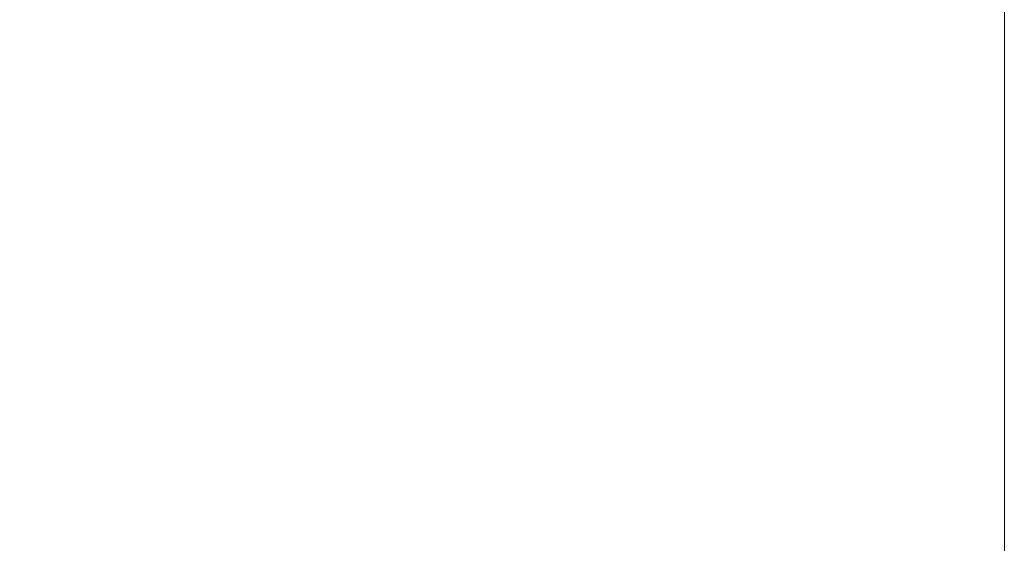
# Model space of a CAD drawing. Header units: centimetres. Extents: x -26.3 to 27.5, y 5.9 to 64.6.
# Tile 17 of 256: x -26.00046 to -25.98654, y 5.90833 to 5.91574. Entities that reach past the tile are written whole.
import ezdxf

# ---------------------------------------------------------------- set-up
doc = ezdxf.new("R2010")
doc.units = ezdxf.units.CM
doc.header["$LTSCALE"] = 2.54
doc.layers.add('Lucido design-1', color=7, linetype='Continuous')

# ---------------------------------------------------------------- blocks, each defined once
blk = doc.blocks.new('Gruppo-3-1')
at = {"color": 7, "linetype": 'Continuous', "lineweight": 9}
for points, invisible_edges in [([(-25.997443, 5.915045, -743.865425), (-26.001048, 5.915585, -743.865425), (-26.000681, 5.917726, -743.8689), (-25.997167, 5.9172, -743.8689)], 15), ([(-25.997443, 5.915045, -779.965425), (-26.001048, 5.915585, -779.965425), (-26.000681, 5.917726, -779.9689), (-25.997167, 5.9172, -779.9689)], 15), ([(-25.997208, 5.916882, -743.159922), (-26.000735, 5.91741, -743.159922), (-26.001107, 5.91524, -743.163494), (-25.997488, 5.914698, -743.163494)], 15), ([(-25.997208, 5.916882, -779.259922), (-26.000735, 5.91741, -779.259922), (-26.001107, 5.91524, -779.263494), (-25.997488, 5.914698, -779.263494)], 15), ([(-25.993819, 5.914659, -743.865425), (-25.997443, 5.915045, -743.865425), (-25.997167, 5.9172, -743.8689), (-25.993635, 5.916824, -743.8689)], 15), ([(-25.993819, 5.914659, -779.965425), (-25.997443, 5.915045, -779.965425), (-25.997167, 5.9172, -779.9689), (-25.993635, 5.916824, -779.9689)], 15), ([(-25.993662, 5.916504, -743.159922), (-25.997208, 5.916882, -743.159922), (-25.997488, 5.914698, -743.163494), (-25.993849, 5.91431, -743.163494)], 15), ([(-25.993662, 5.916504, -779.259922), (-25.997208, 5.916882, -779.259922), (-25.997488, 5.914698, -779.263494), (-25.993849, 5.91431, -779.263494)], 15), ([(-25.990181, 5.914427, -743.865425), (-25.993819, 5.914659, -743.865425), (-25.993635, 5.916824, -743.8689), (-25.990089, 5.916598, -743.8689)], 15), ([(-25.990181, 5.914427, -779.965425), (-25.993819, 5.914659, -779.965425), (-25.993635, 5.916824, -779.9689), (-25.990089, 5.916598, -779.9689)], 15), ([(-25.986537, 5.915888, -743.867885), (-25.986537, 5.91435, -743.865425), (-25.990181, 5.914427, -743.865425), (-25.990089, 5.916598, -743.8689)], 14), ([(-25.986537, 5.915888, -779.967885), (-25.986537, 5.91435, -779.965425), (-25.990181, 5.914427, -779.965425), (-25.990089, 5.916598, -779.9689)], 14), ([(-25.990103, 5.916277, -743.159922), (-25.993662, 5.916504, -743.159922), (-25.993849, 5.91431, -743.163494), (-25.990196, 5.914077, -743.163494)], 15), ([(-25.990103, 5.916277, -779.259922), (-25.993662, 5.916504, -779.259922), (-25.993849, 5.91431, -779.263494), (-25.990196, 5.914077, -779.263494)], 15), ([(-25.986537, 5.915078, -743.161745), (-25.986537, 5.916201, -743.159922), (-25.990103, 5.916277, -743.159922), (-25.990196, 5.914077, -743.163494)], 14), ([(-25.986537, 5.915078, -779.261745), (-25.986537, 5.916201, -779.259922), (-25.990103, 5.916277, -779.259922), (-25.990196, 5.914077, -779.263494)], 14), ([(-25.986537, 5.91435, -779.965425), (-25.986537, 5.915888, -779.967885), (27.113463, 5.915888, -779.967885), (27.113463, 5.91435, -779.965425)], 10), ([(-25.997701, 5.913032, -743.861861), (-26.001391, 5.913584, -743.861861), (-26.001048, 5.915585, -743.865425), (-25.997443, 5.915045, -743.865425)], 15), ([(-25.997701, 5.913032, -779.961861), (-26.001391, 5.913584, -779.961861), (-26.001048, 5.915585, -779.965425), (-25.997443, 5.915045, -779.965425)], 15), ([(-25.997488, 5.914698, -743.163494), (-26.001107, 5.91524, -743.163494), (-26.001453, 5.913221, -743.167152), (-25.997748, 5.912666, -743.167152)], 15), ([(-25.997488, 5.914698, -779.263494), (-26.001107, 5.91524, -779.263494), (-26.001453, 5.913221, -779.267152), (-25.997748, 5.912666, -779.267152)], 15), ([(-25.993991, 5.912637, -743.861861), (-25.997701, 5.913032, -743.861861), (-25.997443, 5.915045, -743.865425), (-25.993819, 5.914659, -743.865425)], 15), ([(-25.993991, 5.912637, -779.961861), (-25.997701, 5.913032, -779.961861), (-25.997443, 5.915045, -779.965425), (-25.993819, 5.914659, -779.965425)], 15), ([(-25.990196, 5.914077, -743.163494), (-25.986537, 5.914, -743.163494), (-25.986537, 5.915078, -743.161745)], 9), ([(-25.990196, 5.914077, -779.263494), (-25.986537, 5.914, -779.263494), (-25.986537, 5.915078, -779.261745)], 9), ([(-25.993849, 5.91431, -743.163494), (-25.997488, 5.914698, -743.163494), (-25.997748, 5.912666, -743.167152), (-25.994022, 5.912269, -743.167152)], 15), ([(-25.993849, 5.91431, -779.263494), (-25.997488, 5.914698, -779.263494), (-25.997748, 5.912666, -779.267152), (-25.994022, 5.912269, -779.267152)], 15), ([(-25.990268, 5.912399, -743.861861), (-25.993991, 5.912637, -743.861861), (-25.993819, 5.914659, -743.865425), (-25.990181, 5.914427, -743.865425)], 15), ([(-25.990268, 5.912399, -779.961861), (-25.993991, 5.912637, -779.961861), (-25.993819, 5.914659, -779.965425), (-25.990181, 5.914427, -779.965425)], 15), ([(-25.986537, 5.913626, -743.864154), (-25.986537, 5.91232, -743.861861), (-25.990268, 5.912399, -743.861861), (-25.990181, 5.914427, -743.865425)], 14), ([(-25.986537, 5.913626, -779.964154), (-25.986537, 5.91232, -779.961861), (-25.990268, 5.912399, -779.961861), (-25.990181, 5.914427, -779.965425)], 14), ([(-25.990181, 5.914427, -743.865425), (-25.986537, 5.91435, -743.865425), (-25.986537, 5.913626, -743.864154)], 9), ([(-25.990181, 5.914427, -779.965425), (-25.986537, 5.91435, -779.965425), (-25.986537, 5.913626, -779.964154)], 9), ([(27.113463, 5.91435, -779.965425), (27.113463, 5.913626, -779.964154), (-25.986537, 5.913626, -779.964154), (-25.986537, 5.91435, -779.965425)], 10), ([(-25.990196, 5.914077, -743.163494), (-25.993849, 5.91431, -743.163494), (-25.994022, 5.912269, -743.167152), (-25.990283, 5.912031, -743.167152)], 15), ([(-25.990196, 5.914077, -779.263494), (-25.993849, 5.91431, -779.263494), (-25.994022, 5.912269, -779.267152), (-25.990283, 5.912031, -779.267152)], 15), ([(-25.986537, 5.91293, -743.165405), (-25.986537, 5.914, -743.163494), (-25.990196, 5.914077, -743.163494), (-25.990283, 5.912031, -743.167152)], 14), ([(-25.986537, 5.91293, -779.265405), (-25.986537, 5.914, -779.263494), (-25.990196, 5.914077, -779.263494), (-25.990283, 5.912031, -779.267152)], 14), ([(-25.997941, 5.911163, -743.858213), (-26.00171, 5.911728, -743.858213), (-26.001391, 5.913584, -743.861861), (-25.997701, 5.913032, -743.861861)], 15), ([(-25.997941, 5.911163, -779.958213), (-26.00171, 5.911728, -779.958213), (-26.001391, 5.913584, -779.961861), (-25.997701, 5.913032, -779.961861)], 15), ([(-25.986537, 5.91232, -779.961861), (-25.986537, 5.913626, -779.964154), (27.113463, 5.913626, -779.964154), (27.113463, 5.91232, -779.961861)], 10), ([(-25.997748, 5.912666, -743.167152), (-26.001453, 5.913221, -743.167152), (-26.001773, 5.911357, -743.17089), (-25.997988, 5.910791, -743.17089)], 15), ([(-25.997748, 5.912666, -779.267152), (-26.001453, 5.913221, -779.267152), (-26.001773, 5.911357, -779.27089), (-25.997988, 5.910791, -779.27089)], 15), ([(-25.994151, 5.91076, -743.858213), (-25.997941, 5.911163, -743.858213), (-25.997701, 5.913032, -743.861861), (-25.993991, 5.912637, -743.861861)], 15), ([(-25.994151, 5.91076, -779.958213), (-25.997941, 5.911163, -779.958213), (-25.997701, 5.913032, -779.961861), (-25.993991, 5.912637, -779.961861)], 15), ([(-25.990283, 5.912031, -743.167152), (-25.986537, 5.911951, -743.167152), (-25.986537, 5.91293, -743.165405)], 9), ([(-25.990283, 5.912031, -779.267152), (-25.986537, 5.911951, -779.267152), (-25.986537, 5.91293, -779.265405)], 9), ([(-25.994022, 5.912269, -743.167152), (-25.997748, 5.912666, -743.167152), (-25.997988, 5.910791, -743.17089), (-25.994183, 5.910385, -743.17089)], 15), ([(-25.994022, 5.912269, -779.267152), (-25.997748, 5.912666, -779.267152), (-25.997988, 5.910791, -779.27089), (-25.994183, 5.910385, -779.27089)], 15), ([(-25.990348, 5.910517, -743.858213), (-25.994151, 5.91076, -743.858213), (-25.993991, 5.912637, -743.861861), (-25.990268, 5.912399, -743.861861)], 15), ([(-25.990348, 5.910517, -779.958213), (-25.994151, 5.91076, -779.958213), (-25.993991, 5.912637, -779.961861), (-25.990268, 5.912399, -779.961861)], 15), ([(-25.986537, 5.911529, -743.860329), (-25.986537, 5.910436, -743.858213), (-25.990348, 5.910517, -743.858213), (-25.990268, 5.912399, -743.861861)], 14), ([(-25.986537, 5.911529, -779.960329), (-25.986537, 5.910436, -779.958213), (-25.990348, 5.910517, -779.958213), (-25.990268, 5.912399, -779.961861)], 14), ([(-25.990268, 5.912399, -743.861861), (-25.986537, 5.91232, -743.861861), (-25.986537, 5.911529, -743.860329)], 9), ([(-25.990268, 5.912399, -779.961861), (-25.986537, 5.91232, -779.961861), (-25.986537, 5.911529, -779.960329)], 9), ([(-25.990283, 5.912031, -743.167152), (-25.994022, 5.912269, -743.167152), (-25.994183, 5.910385, -743.17089), (-25.990364, 5.910142, -743.17089)], 15), ([(-25.990283, 5.912031, -779.267152), (-25.994022, 5.912269, -779.267152), (-25.994183, 5.910385, -779.27089), (-25.990364, 5.910142, -779.27089)], 15), ([(27.113463, 5.91232, -779.961861), (27.113463, 5.911529, -779.960329), (-25.986537, 5.911529, -779.960329), (-25.986537, 5.91232, -779.961861)], 10), ([(-25.986537, 5.910939, -743.169153), (-25.986537, 5.911951, -743.167152), (-25.990283, 5.912031, -743.167152), (-25.990364, 5.910142, -743.17089)], 14), ([(-25.986537, 5.910939, -779.269153), (-25.986537, 5.911951, -779.267152), (-25.990283, 5.912031, -779.267152), (-25.990364, 5.910142, -779.27089)], 14), ([(-25.998161, 5.909444, -743.854488), (-26.002003, 5.910019, -743.854488), (-26.00171, 5.911728, -743.858213), (-25.997941, 5.911163, -743.858213)], 15), ([(-25.998161, 5.909444, -779.954488), (-26.002003, 5.910019, -779.954488), (-26.00171, 5.911728, -779.958213), (-25.997941, 5.911163, -779.958213)], 15), ([(-25.986537, 5.910436, -779.958213), (-25.986537, 5.911529, -779.960329), (27.113463, 5.911529, -779.960329), (27.113463, 5.910436, -779.958213)], 10), ([(-25.997988, 5.910791, -743.17089), (-26.001773, 5.911357, -743.17089), (-26.002066, 5.909651, -743.174699), (-25.998208, 5.909073, -743.174699)], 15), ([(-25.997988, 5.910791, -779.27089), (-26.001773, 5.911357, -779.27089), (-26.002066, 5.909651, -779.274699), (-25.998208, 5.909073, -779.274699)], 15), ([(-25.994298, 5.909032, -743.854488), (-25.998161, 5.909444, -743.854488), (-25.997941, 5.911163, -743.858213), (-25.994151, 5.91076, -743.858213)], 15), ([(-25.994298, 5.909032, -779.954488), (-25.998161, 5.909444, -779.954488), (-25.997941, 5.911163, -779.958213), (-25.994151, 5.91076, -779.958213)], 15), ([(-25.990364, 5.910142, -743.17089), (-25.986537, 5.91006, -743.17089), (-25.986537, 5.910939, -743.169153)], 9), ([(-25.990364, 5.910142, -779.27089), (-25.986537, 5.91006, -779.27089), (-25.986537, 5.910939, -779.269153)], 9), ([(-25.994183, 5.910385, -743.17089), (-25.997988, 5.910791, -743.17089), (-25.998208, 5.909073, -743.174699), (-25.99433, 5.90866, -743.174699)], 15), ([(-25.994183, 5.910385, -779.27089), (-25.997988, 5.910791, -779.27089), (-25.998208, 5.909073, -779.274699), (-25.99433, 5.90866, -779.274699)], 15), ([(-25.990421, 5.908785, -743.854488), (-25.994298, 5.909032, -743.854488), (-25.994151, 5.91076, -743.858213), (-25.990348, 5.910517, -743.858213)], 15), ([(-25.990421, 5.908785, -779.954488), (-25.994298, 5.909032, -779.954488), (-25.994151, 5.91076, -779.958213), (-25.990348, 5.910517, -779.958213)], 15), ([(-25.986537, 5.9096, -743.856417), (-25.986537, 5.908702, -743.854488), (-25.990421, 5.908785, -743.854488), (-25.990348, 5.910517, -743.858213)], 14), ([(-25.986537, 5.9096, -779.956417), (-25.986537, 5.908702, -779.954488), (-25.990421, 5.908785, -779.954488), (-25.990348, 5.910517, -779.958213)], 14), ([(-25.990348, 5.910517, -743.858213), (-25.986537, 5.910436, -743.858213), (-25.986537, 5.9096, -743.856417)], 9), ([(-25.990348, 5.910517, -779.958213), (-25.986537, 5.910436, -779.958213), (-25.986537, 5.9096, -779.956417)], 9), ([(27.113463, 5.910436, -779.958213), (27.113463, 5.9096, -779.956417), (-25.986537, 5.9096, -779.956417), (-25.986537, 5.910436, -779.958213)], 10), ([(-25.990364, 5.910142, -743.17089), (-25.994183, 5.910385, -743.17089), (-25.99433, 5.90866, -743.174699), (-25.990437, 5.908412, -743.174699)], 15), ([(-25.990364, 5.910142, -779.27089), (-25.994183, 5.910385, -779.27089), (-25.99433, 5.90866, -779.274699), (-25.990437, 5.908412, -779.274699)], 15), ([(-25.998361, 5.907876, -743.850691), (-26.00227, 5.908461, -743.850691), (-26.002003, 5.910019, -743.854488), (-25.998161, 5.909444, -743.854488)], 15), ([(-25.998361, 5.907876, -779.950691), (-26.00227, 5.908461, -779.950691), (-26.002003, 5.910019, -779.954488), (-25.998161, 5.909444, -779.954488)], 15), ([(-25.986537, 5.909109, -743.172983), (-25.986537, 5.91006, -743.17089), (-25.990364, 5.910142, -743.17089), (-25.990437, 5.908412, -743.174699)], 14), ([(-25.986537, 5.909109, -779.272983), (-25.986537, 5.91006, -779.27089), (-25.990364, 5.910142, -779.27089), (-25.990437, 5.908412, -779.274699)], 14), ([(-25.998208, 5.909073, -743.174699), (-26.002066, 5.909651, -743.174699), (-26.002331, 5.908104, -743.178574), (-25.998408, 5.907517, -743.178574)], 15), ([(-25.998208, 5.909073, -779.274699), (-26.002066, 5.909651, -779.274699), (-26.002331, 5.908104, -779.278574), (-25.998408, 5.907517, -779.278574)], 15), ([(-25.986537, 5.908702, -779.954488), (-25.986537, 5.9096, -779.956417), (27.113463, 5.9096, -779.956417), (27.113463, 5.908702, -779.954488)], 10), ([(-25.994432, 5.907457, -743.850691), (-25.998361, 5.907876, -743.850691), (-25.998161, 5.909444, -743.854488), (-25.994298, 5.909032, -743.854488)], 15), ([(-25.994432, 5.907457, -779.950691), (-25.998361, 5.907876, -779.950691), (-25.998161, 5.909444, -779.954488), (-25.994298, 5.909032, -779.954488)], 15), ([(-25.99433, 5.90866, -743.174699), (-25.998208, 5.909073, -743.174699), (-25.998408, 5.907517, -743.178574), (-25.994463, 5.907096, -743.178574)], 15), ([(-25.99433, 5.90866, -779.274699), (-25.998208, 5.909073, -779.274699), (-25.998408, 5.907517, -779.278574), (-25.994463, 5.907096, -779.278574)], 15), ([(-25.990437, 5.908412, -743.174699), (-25.986537, 5.908329, -743.174699), (-25.986537, 5.909109, -743.172983)], 9), ([(-25.990437, 5.908412, -779.274699), (-25.986537, 5.908329, -779.274699), (-25.986537, 5.909109, -779.272983)], 9), ([(-25.990488, 5.907206, -743.850691), (-25.994432, 5.907457, -743.850691), (-25.994298, 5.909032, -743.854488), (-25.990421, 5.908785, -743.854488)], 15), ([(-25.990488, 5.907206, -779.950691), (-25.994432, 5.907457, -779.950691), (-25.994298, 5.909032, -779.954488), (-25.990421, 5.908785, -779.954488)], 15), ([(-25.990488, 5.907206, -743.850691), (-25.990421, 5.908785, -743.854488), (-25.986537, 5.908702, -743.854488), (-25.986537, 5.907843, -743.852424)], 11), ([(-25.990488, 5.907206, -779.950691), (-25.990421, 5.908785, -779.954488), (-25.986537, 5.908702, -779.954488), (-25.986537, 5.907843, -779.952424)], 11), ([(-25.990437, 5.908412, -743.174699), (-25.99433, 5.90866, -743.174699), (-25.994463, 5.907096, -743.178574), (-25.990504, 5.906844, -743.178574)], 15), ([(-25.990437, 5.908412, -779.274699), (-25.99433, 5.90866, -779.274699), (-25.994463, 5.907096, -779.278574), (-25.990504, 5.906844, -779.278574)], 15), ([(27.113463, 5.908702, -779.954488), (27.113463, 5.907843, -779.952424), (-25.986537, 5.907843, -779.952424), (-25.986537, 5.908702, -779.954488)], 10), ([(-25.998542, 5.906463, -743.846829), (-26.00251, 5.907057, -743.846829), (-26.00227, 5.908461, -743.850691), (-25.998361, 5.907876, -743.850691)], 15), ([(-25.998542, 5.906463, -779.946829), (-26.00251, 5.907057, -779.946829), (-26.00227, 5.908461, -779.950691), (-25.998361, 5.907876, -779.950691)], 15), ([(-25.986537, 5.907443, -743.176886), (-25.986537, 5.908329, -743.174699), (-25.990437, 5.908412, -743.174699), (-25.990504, 5.906844, -743.178574)], 14), ([(-25.986537, 5.907443, -779.276886), (-25.986537, 5.908329, -779.274699), (-25.990437, 5.908412, -779.274699), (-25.990504, 5.906844, -779.278574)], 14)]:
    blk.add_3dface(points, dxfattribs=dict(at, invisible_edges=invisible_edges))
blk = doc.blocks.new('Gruppo-4-1')
at = {"color": 7}
blk.add_blockref('Gruppo-3-1', (0, 0), dxfattribs=at)

msp = doc.modelspace()

# ---------------------------------------------------------------- block references
at = {"layer": 'Lucido design-1', "color": 7}
msp.add_blockref('Gruppo-4-1', (0, 0), dxfattribs=at)

doc.saveas('drawing.dxf')
